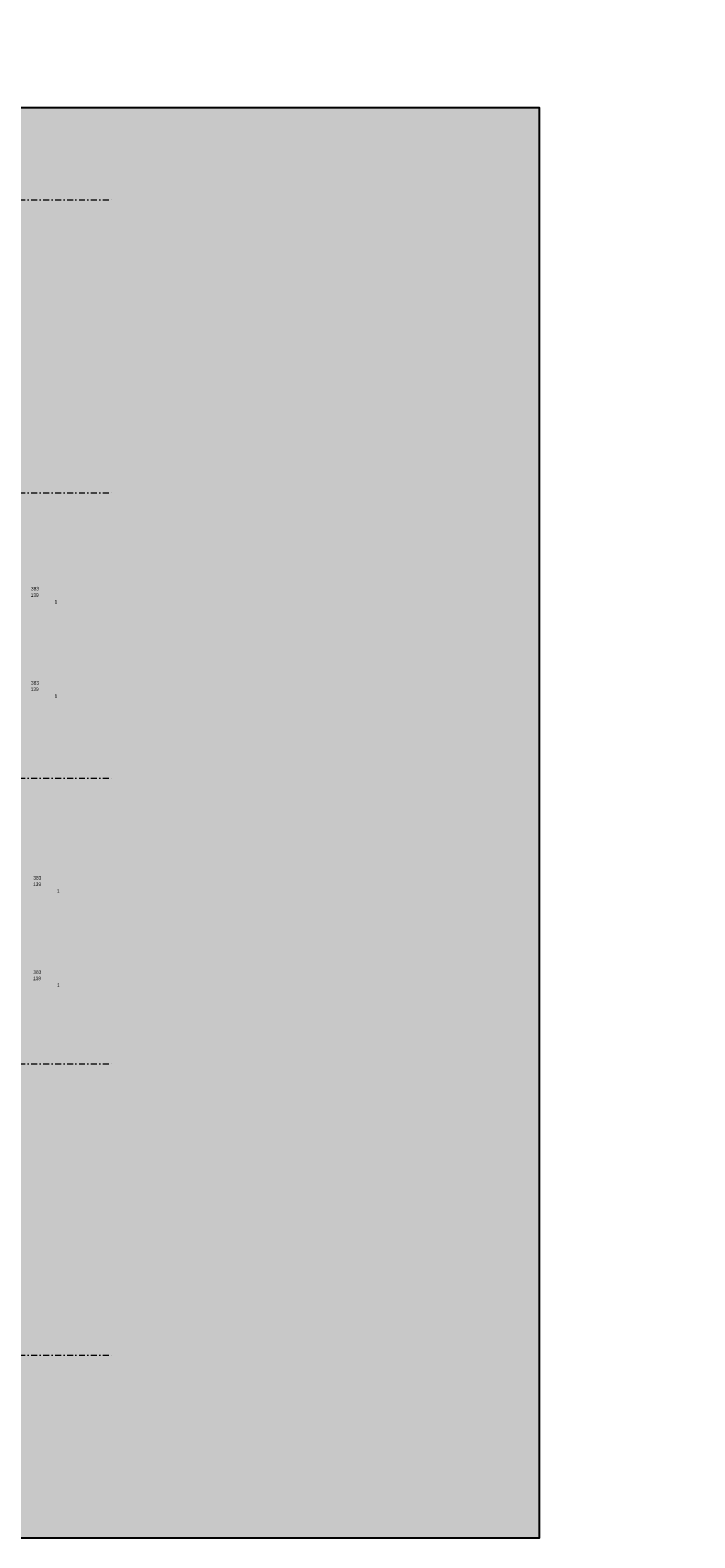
# Model space of a CAD drawing. Header units: millimetres. Extents: x 2046 to 20985, y -3049 to 4498.
# Tile 19 of 19: x 11841 to 13239, y 1328 to 4498. Entities that reach past the tile are written whole.
import ezdxf
from ezdxf.enums import TextEntityAlignment as Align

# ---------------------------------------------------------------- set-up
doc = ezdxf.new("R2010")
doc.units = ezdxf.units.MM
doc.linetypes.add('DASHDOT', pattern=[1, 0.5, -0.25, 0, -0.25])
doc.layers.get('0').update_dxf_attribs({"lineweight": 18})
doc.layers.add('BA_pom', color=6, linetype='Continuous', lineweight=18, plot=False)
for name, color, linetype, lineweight in [('BA_sym', 7, 'Continuous', 18), ('BA_txc', 1, 'Continuous', 18), ('BA_txs', 2, 'Continuous', 18), ('M_Ramki do druku', 7, 'Continuous', 18), ('PG_OSIE', 1, 'DASHDOT', 18)]:
    doc.layers.add(name, color=color, linetype=linetype, lineweight=lineweight)
doc.layers.get('BA_sym').off()
doc.styles.add('BIKTS', font='bikromsw.shx', dxfattribs={"width": 0.85})
doc.styles.get("Standard").update_dxf_attribs({"font": 'arial.ttf'})

# ---------------------------------------------------------------- blocks, each defined once
blk = doc.blocks.new('symdrz')
blk.add_lwpolyline([(-10, -30, -1), (-10, 30), (10, 30, -1), (10, -30)], format="xyb", close=True)
at = {"style": 'BIKTS', "width": 0.8}
blk.add_attdef('SYMDRZ', text='', height=25, dxfattribs=at).set_placement((0, 0), align=Align.MIDDLE)
blk.add_attdef('SZERDRZ', text='', height=25, dxfattribs=at).set_placement((77.1, 8.8), align=Align.CENTER)
blk.add_attdef('WYSDRZ', text='', height=25, dxfattribs=at).set_placement((77.1, -9.5), align=Align.TOP_CENTER)

msp = doc.modelspace()

# ---------------------------------------------------------------- hatches: boundary and pattern name
at = {"layer": 'M_Ramki do druku', "true_color": 0xffffff}
h = msp.add_hatch(color=7, dxfattribs=at)
h.dxf.hatch_style = 1
h.paths.add_polyline_path([(9696.2, 4334.4), (9696.2, 3465.14), (10154.1, 3465.14), (10154.1, 2215.92), (9724.98, 2215.92), (9724.98, 1327.96), (12912.45, 1327.96), (12912.45, 4334.4)])

# ---------------------------------------------------------------- linework, layer by layer
at = {"layer": 'Defpoints', "color": 7, "true_color": 0xffffff}
msp.add_lwpolyline([(9696.2, 4334.4), (9696.2, 3465.14), (10154.1, 3465.14), (10154.1, 2215.92), (9724.98, 2215.92), (9724.98, 1327.96), (12912.45, 1327.96), (12912.45, 4334.4), (9696.2, 4334.4)], dxfattribs=at)
at = {"layer": 'PG_OSIE', "color": 18, "ltscale": 25, "true_color": 0x000000}
for points in [[(9735.34, 4141.37), (12015.59, 4141.37)], [(9735.34, 3524.87), (12015.59, 3524.87)], [(9735.34, 2924.87), (12015.59, 2924.87)], [(9735.34, 2324.87), (12015.59, 2324.87)], [(9735.34, 1712.37), (12015.59, 1712.37)]]:
    msp.add_lwpolyline(points, dxfattribs=at)

# ---------------------------------------------------------------- block references
at = {"layer": 'BA_sym', "color": 18, "true_color": 0x000000}
ref = msp.add_blockref('symdrz', (11889.46, 3316.87), dxfattribs=dict(at, xscale=0.5000000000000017, yscale=0.5000000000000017, zscale=0.5000000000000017, rotation=4.729105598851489e-06))
ref.add_attrib('Szerdrz', '383', dxfattribs={"layer": 'BA_txc', "height": 7.5, "rotation": 0, "style": 'BIKTS', "width": 0.8}).set_placement((11851.54, 3323.62), align=Align.MIDDLE_CENTER)
ref.add_attrib('Wysdrz', '139', dxfattribs={"layer": 'BA_txc', "height": 7.5, "rotation": 0, "style": 'BIKTS', "width": 0.8}).set_placement((11850.97, 3310.12), align=Align.MIDDLE_CENTER)
ref.add_attrib('Sztuk', '1', (11892.89, 3292.12), dxfattribs={"layer": 'BA_pom', "height": 7.5, "rotation": 0, "style": 'BIKTS', "width": 0.8})
ref = msp.add_blockref('symdrz', (11889.46, 3118.87), dxfattribs=dict(at, xscale=0.5000000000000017, yscale=0.5000000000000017, zscale=0.5000000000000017, rotation=4.72910559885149e-06))
ref.add_attrib('Szerdrz', '383', dxfattribs={"layer": 'BA_txc', "height": 7.5, "rotation": 0, "style": 'BIKTS', "width": 0.8}).set_placement((11851.54, 3125.62), align=Align.MIDDLE_CENTER)
ref.add_attrib('Wysdrz', '139', dxfattribs={"layer": 'BA_txc', "height": 7.5, "rotation": 0, "style": 'BIKTS', "width": 0.8}).set_placement((11850.97, 3112.12), align=Align.MIDDLE_CENTER)
ref.add_attrib('Sztuk', '1', (11892.89, 3094.12), dxfattribs={"layer": 'BA_pom', "height": 7.5, "rotation": 0, "style": 'BIKTS', "width": 0.8})
ref = msp.add_blockref('symdrz', (11894.46, 2708.87), dxfattribs=dict(at, xscale=0.5000000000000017, yscale=0.5000000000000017, zscale=0.5000000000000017, rotation=4.72910559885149e-06))
ref.add_attrib('Szerdrz', '383', dxfattribs={"layer": 'BA_txc', "height": 7.5, "rotation": 0, "style": 'BIKTS', "width": 0.8}).set_placement((11856.54, 2715.62), align=Align.MIDDLE_CENTER)
ref.add_attrib('Wysdrz', '139', dxfattribs={"layer": 'BA_txc', "height": 7.5, "rotation": 0, "style": 'BIKTS', "width": 0.8}).set_placement((11855.97, 2702.12), align=Align.MIDDLE_CENTER)
ref.add_attrib('Sztuk', '1', (11897.89, 2684.12), dxfattribs={"layer": 'BA_pom', "height": 7.5, "rotation": 0, "style": 'BIKTS', "width": 0.8})
ref = msp.add_blockref('symdrz', (11894.46, 2510.87), dxfattribs=dict(at, xscale=0.5000000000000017, yscale=0.5000000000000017, zscale=0.5000000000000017, rotation=4.72910559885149e-06))
ref.add_attrib('Szerdrz', '383', dxfattribs={"layer": 'BA_txc', "height": 7.5, "rotation": 0, "style": 'BIKTS', "width": 0.8}).set_placement((11856.54, 2517.62), align=Align.MIDDLE_CENTER)
ref.add_attrib('Wysdrz', '139', dxfattribs={"layer": 'BA_txc', "height": 7.5, "rotation": 0, "style": 'BIKTS', "width": 0.8}).set_placement((11855.97, 2504.12), align=Align.MIDDLE_CENTER)
ref.add_attrib('Sztuk', '1', (11897.89, 2486.12), dxfattribs={"layer": 'BA_pom', "height": 7.5, "rotation": 0, "style": 'BIKTS', "width": 0.8})

# ---------------------------------------------------------------- texts
at = {"layer": 'BA_txs', "color": 18, "true_color": 0x000000, "char_height": 50, "attachment_point": 1}
for s, insert in [('\\pi132.30617;1 PIĘTRO\\P\\pi204.15133;1:100', (6706.02, 4496.97)), ('\\pi129.5265;2 PIĘTRO\\P\\pi204.15133;1:100', (10610.36, 4496.97)), ('\\pi129.96988;3 PIĘTRO\\P\\pi204.15133;1:100', (2674.86, 4317.75))]:
    msp.add_mtext_dynamic_manual_height_columns(s, width=572.1499, gutter_width=12.5, heights=[0], dxfattribs=dict(at, insert=insert))

doc.saveas('drawing.dxf')
